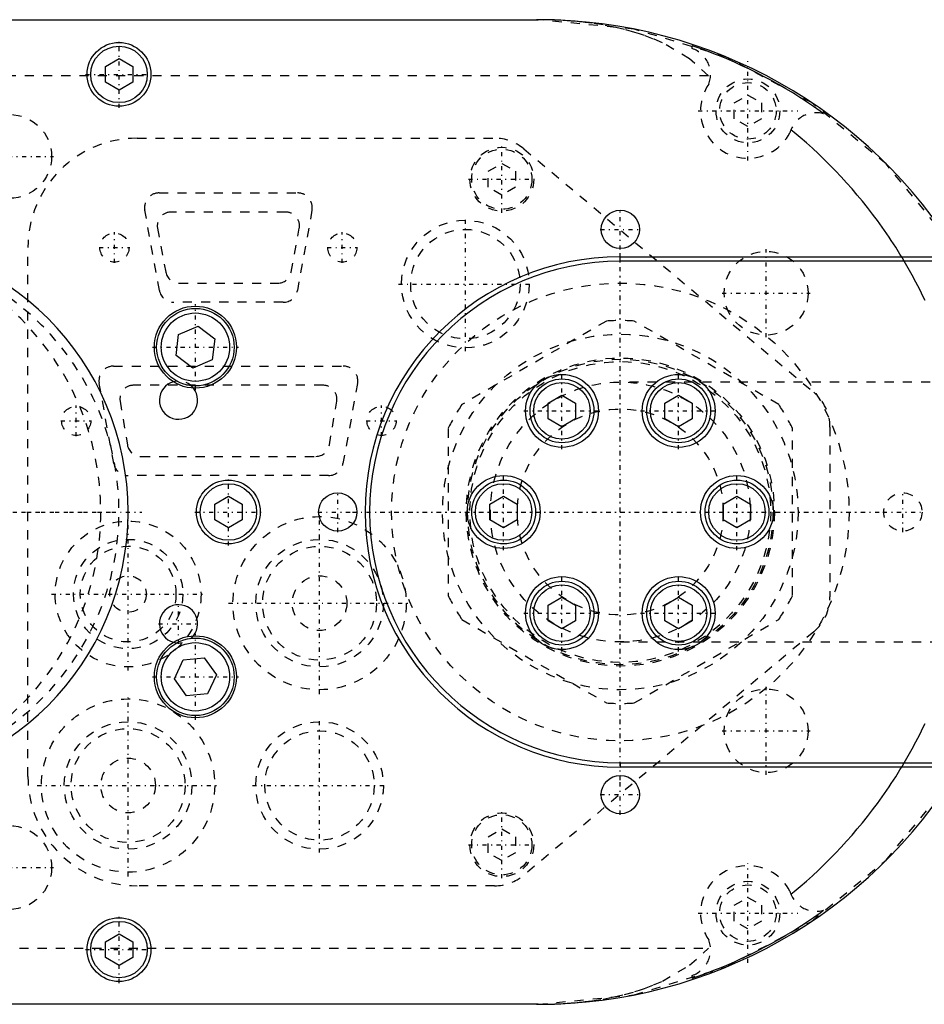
# Model space of a CAD drawing. Extents: x -204 to 209, y -54 to 54.
# Tile 2 of 4: x -141 to -42, y -54 to 54. Entities that reach past the tile are written whole.
import ezdxf

# ---------------------------------------------------------------- set-up
doc = ezdxf.new("R2010")
doc.units = 0
doc.linetypes.add('CENTER', pattern=[1.5, 0.45, -0.5, 0.05, -0.5])
doc.linetypes.add('DASHED', pattern=[2, 1, -1])
for name, color, linetype in [('AM_0', 7, 'CONTINUOUS'), ('AM_3', 7, 'DASHED'), ('AM_7', 7, 'CENTER')]:
    doc.layers.add(name, color=color, linetype=linetype)

msp = doc.modelspace()

# ---------------------------------------------------------------- linework, layer by layer
at = {"layer": 'AM_0', "color": 7, "linetype": 'CONTINUOUS'}
for p, q in [((-145.1, 54), (-84, 54)), ((-131.5, 48.87), (-130, 49.73)), ((-130, 49.73), (-128.5, 48.87)), ((-131.5, 47.13), (-131.5, 48.87)), ((-128.5, 48.87), (-128.5, 47.13)), ((-130, 46.27), (-131.5, 47.13)), ((-128.5, 47.13), (-130, 46.27)), ((-75, 27.5), (-75, 28)), ((-75, 28), (-30.63, 28)), ((-31.08, 27.5), (-75, 27.5)), ((-123.74, 17.18), (-123.46, 19.47)), ((-123.46, 19.47), (-121.33, 20.37)), ((-121.33, 20.37), (-119.49, 18.98)), ((-119.49, 18.98), (-119.77, 16.69)), ((-121.9, 15.79), (-123.74, 17.18)), ((-119.77, 16.69), (-121.9, 15.79)), ((-82.9, 11.95), (-81.4, 12.82)), ((-82.9, 10.22), (-82.9, 11.95)), ((-81.4, 12.82), (-79.9, 11.95)), ((-79.9, 11.95), (-79.9, 10.22)), ((-70.1, 11.95), (-68.6, 12.82)), ((-70.1, 10.22), (-70.1, 11.95)), ((-68.6, 12.82), (-67.1, 11.95)), ((-67.1, 11.95), (-67.1, 10.22)), ((-81.4, 9.35), (-82.9, 10.22)), ((-79.9, 10.22), (-81.4, 9.35)), ((-68.6, 9.35), (-70.1, 10.22)), ((-67.1, 10.22), (-68.6, 9.35)), ((-119.5, 0.87), (-118, 1.73)), ((-118, 1.73), (-116.5, 0.87)), ((-89.3, 0.87), (-87.8, 1.73)), ((-87.8, 1.73), (-86.3, 0.87)), ((-63.7, 0.87), (-62.2, 1.73)), ((-62.2, 1.73), (-60.7, 0.87)), ((-119.5, -0.87), (-119.5, 0.87)), ((-116.5, 0.87), (-116.5, -0.87)), ((-89.3, -0.87), (-89.3, 0.87)), ((-86.3, 0.87), (-86.3, -0.87)), ((-63.7, -0.87), (-63.7, 0.87)), ((-60.7, 0.87), (-60.7, -0.87)), ((-118, -1.73), (-119.5, -0.87)), ((-116.5, -0.87), (-118, -1.73)), ((-87.8, -1.73), (-89.3, -0.87)), ((-86.3, -0.87), (-87.8, -1.73)), ((-62.2, -1.73), (-63.7, -0.87)), ((-60.7, -0.87), (-62.2, -1.73)), ((-82.9, -10.22), (-81.4, -9.35)), ((-81.4, -9.35), (-79.9, -10.22)), ((-70.1, -10.22), (-68.6, -9.35)), ((-68.6, -9.35), (-67.1, -10.22)), ((-82.9, -11.95), (-82.9, -10.22)), ((-79.9, -10.22), (-79.9, -11.95)), ((-70.1, -11.95), (-70.1, -10.22)), ((-67.1, -10.22), (-67.1, -11.95)), ((-81.4, -12.82), (-82.9, -11.95)), ((-79.9, -11.95), (-81.4, -12.82)), ((-68.6, -12.82), (-70.1, -11.95)), ((-67.1, -11.95), (-68.6, -12.82)), ((-123.92, -18.3), (-122.95, -16.2)), ((-122.95, -16.2), (-120.65, -15.98)), ((-120.65, -15.98), (-119.32, -17.86)), ((-122.58, -20.18), (-123.92, -18.3)), ((-119.32, -17.86), (-120.28, -19.96)), ((-120.28, -19.96), (-122.58, -20.18)), ((-75, -27.5), (-75, -28)), ((-75, -27.5), (-31.08, -27.5)), ((-30.63, -28), (-75, -28)), ((-131.5, -47.13), (-130, -46.27)), ((-130, -46.27), (-128.5, -47.13)), ((-131.5, -48.87), (-131.5, -47.13)), ((-128.5, -47.13), (-128.5, -48.87)), ((-130, -49.73), (-131.5, -48.87)), ((-128.5, -48.87), (-130, -49.73)), ((-84, -54), (-145.1, -54))]:
    msp.add_line(p, q, dxfattribs=at)
for centre, radius in [((-130, 48), 3.5), ((-130, 48), 3.1), ((-75, 31), 2.1), ((-121.62, 18.08), 4.5), ((-121.62, 18.08), 4.25), ((-121.62, 18.08), 3.75), ((-81.4, 11.09), 4), ((-81.4, 11.09), 3.5), ((-81.4, 11.09), 3.1), ((-68.6, 11.09), 4), ((-68.6, 11.09), 3.5), ((-68.6, 11.09), 3.1), ((-118, 0), 3.5), ((-87.8, 0), 4), ((-87.8, 0), 3.5), ((-62.2, 0), 4), ((-62.2, 0), 3.5), ((-118, 0), 3.1), ((-87.8, 0), 3.1), ((-62.2, 0), 3.1), ((-106, 0), 2.1), ((-81.4, -11.09), 4), ((-68.6, -11.09), 4), ((-81.4, -11.09), 3.5), ((-81.4, -11.09), 3.1), ((-68.6, -11.09), 3.5), ((-68.6, -11.09), 3.1), ((-121.62, -18.08), 4.5), ((-121.62, -18.08), 4.25), ((-121.62, -18.08), 3.75), ((-75, -31), 2.1), ((-130, -48), 3.5), ((-130, -48), 3.1)]:
    msp.add_circle(centre, radius, dxfattribs=at)
for centre, radius, start, end in [((-84, 0), 54, 31.2329, 90), ((-159, 0), 30, 270, 90), ((-75, 0), 28, 90, 270), ((-75, 0), 27.5, 90, 270), ((-123.47, 12.27), 2.1, 105.6048, 38.9952), ((-123.47, -12.27), 2.1, 321.0048, 254.3952), ((-84, 0), 54, 270, 328.7671)]:
    msp.add_arc(centre, radius, start, end, dxfattribs=at)
at = {"layer": 'AM_3', "color": 6, "linetype": 'DASHED'}
for p, q in [((-67.1, 50.83), (-67.1, 51.14)), ((-65.33, 47.86), (-158.93, 47.86)), ((-62.5, 44.87), (-61, 45.73)), ((-61, 45.73), (-59.5, 44.87)), ((-62.5, 43.13), (-62.5, 44.87)), ((-59.5, 44.87), (-59.5, 43.13)), ((-61, 42.27), (-62.5, 43.13)), ((-59.5, 43.13), (-61, 42.27)), ((-128, 41), (-88.8, 41)), ((-85.58, 39.83), (-53.78, 13.13)), ((-89.5, 37.37), (-88, 38.23)), ((-88, 38.23), (-86.5, 37.37)), ((-89.5, 35.63), (-89.5, 37.37)), ((-86.5, 37.37), (-86.5, 35.63)), ((-125.6, 35), (-110.4, 35)), ((-88, 34.77), (-89.5, 35.63)), ((-86.5, 35.63), (-88, 34.77)), ((-125.57, 24.31), (-127.17, 33.11)), ((-111.7, 32.9), (-124.3, 32.9)), ((-108.83, 33.11), (-110.43, 24.31)), ((-125.77, 31.12), (-124.87, 26.32)), ((-111.13, 26.32), (-110.23, 31.12)), ((-140, -29), (-140, 29)), ((-123.4, 25.1), (-112.6, 25.1)), ((-112, 23), (-124, 23)), ((-76.52, 20.94), (-92.38, 11.79)), ((-57.62, 11.79), (-73.48, 20.94)), ((-130.6, 16), (-105.4, 16)), ((-130.57, 5.31), (-132.17, 14.11)), ((-103.83, 14.11), (-105.43, 5.31)), ((35, 14.25), (-75, 14.25)), ((-107.6, 13.9), (-128.4, 13.9)), ((-129.88, 12.15), (-129.08, 7.35)), ((-106.92, 7.35), (-106.12, 12.15)), ((-93.9, 9.15), (-93.9, -9.15)), ((-56.1, -9.15), (-56.1, 9.15)), ((-52, 9.3), (-52, -9.3)), ((-127.6, 6.1), (-108.4, 6.1)), ((-107, 4), (-129, 4)), ((-92.38, -11.79), (-76.52, -20.94)), ((-73.48, -20.94), (-57.62, -11.79)), ((-53.78, -13.13), (-85.58, -39.83)), ((-75, -14.25), (35, -14.25)), ((-89.5, -35.63), (-88, -34.77)), ((-89.5, -37.37), (-89.5, -35.63)), ((-88, -34.77), (-86.5, -35.63)), ((-86.5, -35.63), (-86.5, -37.37)), ((-88, -38.23), (-89.5, -37.37)), ((-86.5, -37.37), (-88, -38.23)), ((-88.8, -41), (-128, -41)), ((-62.5, -43.13), (-61, -42.27)), ((-62.5, -44.87), (-62.5, -43.13)), ((-61, -42.27), (-59.5, -43.13)), ((-59.5, -43.13), (-59.5, -44.87)), ((-61, -45.73), (-62.5, -44.87)), ((-59.5, -44.87), (-61, -45.73)), ((-158.93, -47.86), (-65.33, -47.86)), ((-67.1, -51.14), (-67.1, -50.83))]:
    msp.add_line(p, q, dxfattribs=at)
msp.add_lwpolyline([(-84, -54), (-73.47, -52.96), (-63.35, -49.89), (-54.02, -44.9), (-45.84, -38.18), (-39.13, -30), (-34.14, -20.66), (-31.07, -10.53), (-30.03, 0), (-31.07, 10.53), (-34.14, 20.66), (-39.13, 30), (-45.84, 38.18), (-54.02, 44.9), (-63.35, 49.89), (-73.47, 52.96), (-84, 54)], dxfattribs=at)
for points in [[(-65.33, 47.86, 0), (-67.4, 49.71, 0), (-70.38, 51.47, 0), (-71.35, 51.88, 0), (-72.36, 52.27, 0), (-72.88, 52.44, 0), (-73.42, 52.61, 0), (-74.53, 52.92, 0), (-75.68, 53.19, 0), (-76.87, 53.42, 0), (-78.11, 53.61, 0), (-78.86, 53.7, 0), (-79.07, 53.73, 0), (-79.29, 53.75, 0), (-79.39, 53.76, 0), (-79.5, 53.77, 0), (-79.72, 53.8, 0), (-79.94, 53.82, 0), (-80.05, 53.83, 0), (-80.16, 53.84, 0), (-80.38, 53.85, 0), (-80.61, 53.87, 0), (-80.72, 53.88, 0), (-80.83, 53.89, 0), (-81.06, 53.9, 0), (-81.28, 53.92, 0), (-81.51, 53.93, 0), (-81.74, 53.94, 0), (-81.97, 53.95, 0), (-82.09, 53.96, 0), (-82.2, 53.96, 0), (-82.43, 53.97, 0), (-82.57, 53.97, 0), (-82.61, 53.98, 0), (-82.65, 53.98, 0), (-82.67, 53.98, 0), (-82.69, 53.98, 0), (-82.73, 53.98, 0), (-82.76, 53.98, 0), (-82.8, 53.98, 0), (-82.84, 53.98, 0), (-82.88, 53.98, 0), (-82.9, 53.98, 0), (-82.92, 53.98, 0), (-82.96, 53.99, 0), (-83, 53.99, 0), (-83.04, 53.99, 0), (-83.08, 53.99, 0), (-83.12, 53.99, 0), (-83.14, 53.99, 0), (-83.16, 53.99, 0), (-83.2, 53.99, 0), (-83.23, 53.99, 0), (-83.27, 53.99, 0), (-83.31, 53.99, 0), (-83.35, 53.99, 0), (-83.37, 53.99, 0), (-83.39, 53.99, 0), (-83.43, 53.99, 0), (-83.47, 53.99, 0), (-83.49, 54, 0), (-83.51, 54, 0), (-83.55, 54, 0), (-83.59, 54, 0), (-83.61, 54, 0), (-83.63, 54, 0), (-83.67, 54, 0), (-83.71, 54, 0), (-83.75, 54, 0), (-83.79, 54, 0), (-83.83, 54, 0), (-83.85, 54, 0), (-83.87, 54, 0), (-83.91, 54, 0), (-83.95, 54, 0), (-83.99, 54, 0), (-84.03, 54, 0), (-84.07, 54, 0), (-84.09, 54, 0), (-84.11, 54, 0), (-84.15, 54, 0), (-84.19, 54, 0), (-84.21, 54, 0)], [(-52.7, 43.69, 0), (-53.07, 43.96, 0), (-53.81, 44.47, 0), (-54.56, 44.98, 0), (-54.93, 45.23, 0), (-55.31, 45.47, 0), (-56.08, 45.96, 0), (-56.85, 46.42, 0), (-57.63, 46.88, 0), (-58.42, 47.32, 0), (-59.22, 47.75, 0), (-59.62, 47.96, 0), (-60.02, 48.16, 0), (-60.83, 48.57, 0), (-61.65, 48.95, 0), (-62.47, 49.33, 0), (-63.3, 49.69, 0), (-64.13, 50.04, 0), (-64.55, 50.2, 0), (-64.98, 50.37, 0), (-65.82, 50.69, 0), (-66.67, 50.99, 0), (-67.1, 51.14, 0)], [(-41.56, 23.21, 0), (-41.76, 23.61, 0), (-42.15, 24.41, 0), (-42.56, 25.2, 0), (-42.98, 25.98, 0), (-43.41, 26.76, 0), (-43.86, 27.52, 0), (-44.09, 27.91, 0), (-44.32, 28.29, 0), (-44.79, 29.04, 0), (-45.28, 29.78, 0), (-45.52, 30.15, 0), (-45.77, 30.52, 0), (-46.28, 31.25, 0), (-46.8, 31.97, 0), (-47.07, 32.33, 0), (-47.34, 32.68, 0), (-47.88, 33.39, 0), (-48.44, 34.08, 0), (-49, 34.76, 0), (-49.58, 35.44, 0), (-50.17, 36.1, 0), (-50.47, 36.43, 0), (-50.77, 36.76, 0), (-51.38, 37.41, 0), (-52, 38.04, 0), (-52.63, 38.67, 0), (-53.27, 39.28, 0), (-53.93, 39.89, 0), (-54.26, 40.19, 0), (-54.59, 40.48, 0), (-55.26, 41.06, 0), (-55.94, 41.64, 0), (-56.28, 41.92, 0)], [(-56.28, -41.92, 0), (-55.94, -41.64, 0), (-55.26, -41.06, 0), (-54.59, -40.48, 0), (-54.26, -40.19, 0), (-53.93, -39.89, 0), (-53.27, -39.28, 0), (-52.63, -38.67, 0), (-52, -38.04, 0), (-51.38, -37.41, 0), (-50.77, -36.76, 0), (-50.47, -36.43, 0), (-50.17, -36.1, 0), (-49.58, -35.44, 0), (-49, -34.76, 0), (-48.44, -34.08, 0), (-47.88, -33.39, 0), (-47.34, -32.68, 0), (-47.07, -32.33, 0), (-46.8, -31.97, 0), (-46.28, -31.25, 0), (-45.77, -30.52, 0), (-45.52, -30.15, 0), (-45.28, -29.78, 0), (-44.79, -29.04, 0), (-44.32, -28.29, 0), (-44.09, -27.91, 0), (-43.86, -27.52, 0), (-43.41, -26.76, 0), (-42.98, -25.98, 0), (-42.56, -25.2, 0), (-42.15, -24.41, 0), (-41.76, -23.61, 0), (-41.56, -23.21, 0)], [(-67.1, -51.14, 0), (-66.67, -50.99, 0), (-65.82, -50.69, 0), (-64.98, -50.37, 0), (-64.55, -50.2, 0), (-64.13, -50.04, 0), (-63.3, -49.69, 0), (-62.47, -49.33, 0), (-61.65, -48.95, 0), (-60.83, -48.57, 0), (-60.02, -48.16, 0), (-59.62, -47.96, 0), (-59.22, -47.75, 0), (-58.42, -47.32, 0), (-57.63, -46.88, 0), (-56.85, -46.42, 0), (-56.08, -45.96, 0), (-55.31, -45.47, 0), (-54.93, -45.23, 0), (-54.56, -44.98, 0), (-53.81, -44.47, 0), (-53.07, -43.96, 0), (-52.7, -43.69, 0)], [(-84.21, -54, 0), (-84.19, -54, 0), (-84.15, -54, 0), (-84.11, -54, 0), (-84.09, -54, 0), (-84.07, -54, 0), (-84.03, -54, 0), (-83.99, -54, 0), (-83.95, -54, 0), (-83.91, -54, 0), (-83.87, -54, 0), (-83.85, -54, 0), (-83.83, -54, 0), (-83.79, -54, 0), (-83.75, -54, 0), (-83.71, -54, 0), (-83.67, -54, 0), (-83.63, -54, 0), (-83.61, -54, 0), (-83.59, -54, 0), (-83.55, -54, 0), (-83.51, -54, 0), (-83.49, -54, 0), (-83.47, -53.99, 0), (-83.43, -53.99, 0), (-83.39, -53.99, 0), (-83.37, -53.99, 0), (-83.35, -53.99, 0), (-83.31, -53.99, 0), (-83.27, -53.99, 0), (-83.23, -53.99, 0), (-83.2, -53.99, 0), (-83.16, -53.99, 0), (-83.14, -53.99, 0), (-83.12, -53.99, 0), (-83.08, -53.99, 0), (-83.04, -53.99, 0), (-83, -53.99, 0), (-82.96, -53.99, 0), (-82.92, -53.98, 0), (-82.9, -53.98, 0), (-82.88, -53.98, 0), (-82.84, -53.98, 0), (-82.8, -53.98, 0), (-82.76, -53.98, 0), (-82.73, -53.98, 0), (-82.69, -53.98, 0), (-82.67, -53.98, 0), (-82.65, -53.98, 0), (-82.61, -53.98, 0), (-82.57, -53.97, 0), (-82.53, -53.97, 0), (-82.49, -53.97, 0), (-82.45, -53.97, 0), (-82.43, -53.97, 0), (-82.41, -53.97, 0), (-82.38, -53.97, 0), (-82.34, -53.97, 0), (-82.2, -53.96, 0), (-82.09, -53.96, 0), (-81.97, -53.95, 0), (-81.74, -53.94, 0), (-81.51, -53.93, 0), (-81.28, -53.92, 0), (-81.06, -53.9, 0), (-80.83, -53.89, 0), (-80.72, -53.88, 0), (-80.61, -53.87, 0), (-80.38, -53.85, 0), (-80.16, -53.84, 0), (-80.05, -53.83, 0), (-79.94, -53.82, 0), (-79.72, -53.8, 0), (-79.5, -53.77, 0), (-79.39, -53.76, 0), (-79.29, -53.75, 0), (-79.07, -53.73, 0), (-78.86, -53.7, 0), (-78.11, -53.61, 0), (-76.87, -53.42, 0), (-75.68, -53.19, 0), (-74.53, -52.92, 0), (-73.42, -52.61, 0), (-72.88, -52.44, 0), (-72.36, -52.27, 0), (-71.35, -51.88, 0), (-70.38, -51.47, 0), (-67.4, -49.71, 0), (-65.33, -47.86, 0)]]:
    msp.add_polyline3d(points, dxfattribs=at)
for centre, radius in [((-61, 44), 3.5), ((-61, 44), 3.1), ((-142, 39), 4.6), ((-88, 36.5), 3.5), ((-88, 36.5), 3.3), ((-92, 25), 7), ((-130.5, 29), 1.6), ((-105.5, 29), 1.6), ((-92, 25), 6), ((-59, 24), 4.6), ((-75, 0), 25.1), ((-75, 0), 19.5), ((-75, 0), 16.9), ((-75, 0), 16.75), ((-75, 0), 16.75), ((-75, 0), 16.5), ((-75, 0), 14.25), ((-134.7, 10), 1.6), ((-101.2, 10), 1.6), ((-75, 0), 11.3), ((-44, 0), 2.1), ((-129, -9), 8), ((-108, -10), 9.5), ((-129, -9), 6), ((-108, -10), 7), ((-129, -9), 5.25), ((-108, -10), 6.25), ((-129, -9), 2), ((-108, -10), 3), ((-59, -24), 4.6), ((-129, -30), 9.5), ((-129, -30), 7), ((-129, -30), 6.25), ((-108, -30), 7), ((-108, -30), 6), ((-129, -30), 3), ((-88, -36.5), 3.5), ((-88, -36.5), 3.3), ((-142, -39), 4.6), ((-61, -44), 3.5), ((-61, -44), 3.1)]:
    msp.add_circle(centre, radius, dxfattribs=at)
for centre, radius, start, end in [((-68.1, 48), 3, 339.0109, 70.5288), ((-61, 44), 5.2, 145.7654, 332.2946), ((-53.5, 40.8), 3, 74.5451, 164.8828), ((-128, 29), 12, 90, 180), ((-88.8, 36), 5, 49.9824, 90), ((-125.6, 33.4), 1.6, 90, 190.3048), ((-110.4, 33.4), 1.6, 349.6952, 90), ((-124.3, 31.4), 1.5, 90, 190.6197), ((-111.7, 31.4), 1.5, 349.3803, 90), ((-162, 0), 30, 270, 90), ((-159, 0), 29, 270, 90), ((-123.4, 26.6), 1.5, 190.6197, 270), ((-112.6, 26.6), 1.5, 270, 349.3803), ((-124, 24.6), 1.6, 190.3048, 270), ((-112, 24.6), 1.6, 270, 349.6952), ((-75, 0), 21, 85.8419, 94.1581), ((-130.6, 14.4), 1.6, 90, 190.3048), ((-105.4, 14.4), 1.6, 349.6952, 90), ((-123.47, 12.27), 2.1, 38.9952, 105.6048), ((-128.4, 12.4), 1.5, 90, 189.4623), ((-107.6, 12.4), 1.5, 350.5377, 90), ((-57, 9.3), 5, 0, 49.9824), ((-75, 0), 21, 145.8419, 154.1581), ((-75, 0), 21, 25.8419, 34.1581), ((-127.6, 7.6), 1.5, 189.4623, 270), ((-108.4, 7.6), 1.5, 270, 350.5377), ((-129, 5.6), 1.6, 190.3048, 270), ((-107, 5.6), 1.6, 270, 349.6952), ((-75, 0), 21, 205.8419, 214.1581), ((-75, 0), 21, 325.8419, 334.1581), ((-57, -9.3), 5, 310.0176, 0), ((-123.47, -12.27), 2.1, 254.3952, 321.0048), ((-75, 0), 21, 265.8419, 274.1581), ((-128, -29), 12, 180, 270), ((-61, -44), 5.2, 27.7054, 214.2346), ((-88.8, -36), 5, 270, 310.0176), ((-53.5, -40.8), 3, 195.1172, 285.4549), ((-68.1, -48), 3, 289.4712, 20.9891)]:
    msp.add_arc(centre, radius, start, end, dxfattribs=at)
at = {"layer": 'AM_7', "color": 4, "linetype": 'CENTER'}
for p, q in [((-130, 44.33), (-130, 51.67)), ((-61, 38.54), (-61, 49.46)), ((-133.68, 48), (-126.33, 48)), ((-66.46, 44), (-55.54, 44)), ((-88, 32.83), (-88, 40.17)), ((-146.83, 39), (-137.17, 39)), ((-91.67, 36.5), (-84.33, 36.5)), ((-75, 28.8), (-75, 33.2)), ((-92, 17.65), (-92, 32.35)), ((-130.5, 27.32), (-130.5, 30.68)), ((-105.5, 27.32), (-105.5, 30.68)), ((-77.2, 31), (-72.8, 31)), ((-75, -29.4), (-75, 29.4)), ((-132.18, 29), (-128.82, 29)), ((-107.18, 29), (-103.82, 29)), ((-59, 19.17), (-59, 28.83)), ((-75, -26.36), (-75, 26.36)), ((-99.35, 25), (-84.65, 25)), ((-63.83, 24), (-54.17, 24)), ((-121.62, 13.36), (-121.62, 22.81)), ((-126.34, 18.08), (-116.89, 18.08)), ((-81.4, 6.89), (-81.4, 15.29)), ((-68.6, 6.89), (-68.6, 15.29)), ((-134.7, 8.32), (-134.7, 11.68)), ((-101.2, 8.32), (-101.2, 11.68)), ((-85.6, 11.09), (-77.2, 11.09)), ((-72.8, 11.09), (-64.4, 11.09)), ((-136.38, 10), (-133.02, 10)), ((-102.88, 10), (-99.52, 10)), ((-118, -3.67), (-118, 3.67)), ((-87.8, -4.2), (-87.8, 4.2)), ((-62.2, -4.2), (-62.2, 4.2)), ((-106, -2.2), (-106, 2.2)), ((-44, -2.2), (-44, 2.2)), ((-197.45, 0), (-127.5, 0)), ((-194.95, 0), (-130.5, 0)), ((-129, -17.4), (-129, -0.6)), ((-121.67, 0), (-114.33, 0)), ((-108.2, 0), (-103.8, 0)), ((-108, -19.98), (-108, -0.03)), ((-104.4, 0), (-45.6, 0)), ((-101.36, 0), (-48.65, 0)), ((-46.2, 0), (-41.8, 0)), ((-81.4, -15.29), (-81.4, -6.89)), ((-68.6, -15.29), (-68.6, -6.89)), ((-137.4, -9), (-120.6, -9)), ((-123.47, -14.47), (-123.47, -10.06)), ((-117.97, -10), (-98.03, -10)), ((-85.6, -11.09), (-77.2, -11.09)), ((-72.8, -11.09), (-64.4, -11.09)), ((-125.68, -12.27), (-121.27, -12.27)), ((-121.62, -22.81), (-121.62, -13.36)), ((-126.34, -18.08), (-116.89, -18.08)), ((-59, -28.83), (-59, -19.17)), ((-129, -39.98), (-129, -20.02)), ((-108, -37.35), (-108, -22.65)), ((-63.83, -24), (-54.17, -24)), ((-75, -33.2), (-75, -28.8)), ((-138.97, -30), (-119.03, -30)), ((-115.35, -30), (-100.65, -30)), ((-77.2, -31), (-72.8, -31)), ((-88, -40.17), (-88, -32.83)), ((-91.67, -36.5), (-84.33, -36.5)), ((-61, -49.46), (-61, -38.54)), ((-146.83, -39), (-137.17, -39)), ((-66.46, -44), (-55.54, -44)), ((-130, -51.67), (-130, -44.33)), ((-133.68, -48), (-126.33, -48))]:
    msp.add_line(p, q, dxfattribs=at)

doc.saveas('drawing.dxf')
